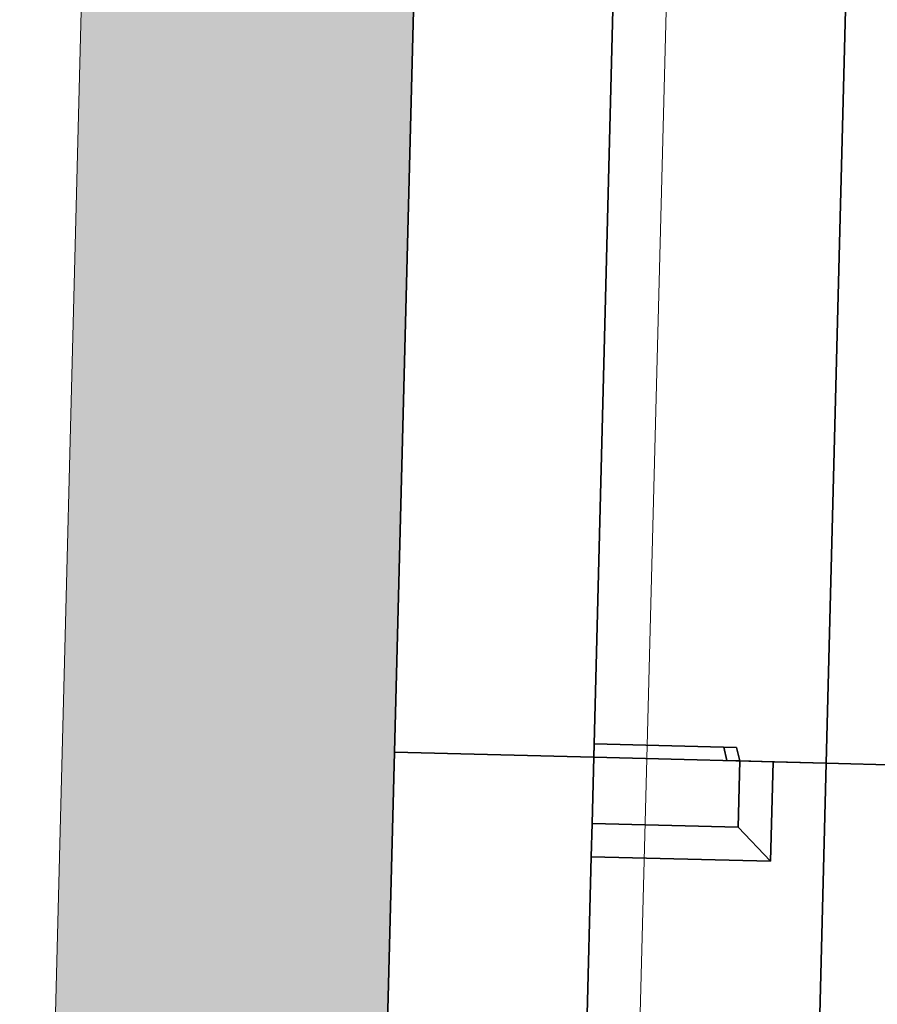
# Model space of a CAD drawing. Header units: metres. Extents: x 232680 to 233262, y 554200 to 554550.
# Tile 139 of 254: x 232760.03 to 232760.676, y 554474.473 to 554475.214. Entities that reach past the tile are written whole.
import ezdxf

# ---------------------------------------------------------------- set-up
doc = ezdxf.new("R2010")
doc.units = ezdxf.units.M
doc.linetypes.add('NLCS-HIDDEN', pattern=[4, 2, -2])
for name, color, linetype, lineweight in [('ACO constructie 035', 7, 'Continuous', 35), ('ACO verborgen', 251, 'NLCS-HIDDEN', 13), ('N-WE-VH-VERHARDING_FUNDERING_GRANULAAT_MENG-AD', 252, 'Continuous', 18)]:
    doc.layers.add(name, color=color, linetype=linetype, lineweight=lineweight)

# ---------------------------------------------------------------- blocks, each defined once
blk = doc.blocks.new('KT 500-640 (doorsnede)')
at = {"layer": 'ACO constructie 035'}
for p, q in [((0, -0.08661), (0, -0.465)), ((1, -0.08661), (1, -0.465)), ((0, -0.64), (0, -0.465)), ((1, -0.465), (0, -0.465)), ((1, -0.465), (0, -0.465)), ((1, -0.505), (1, -0.465)), ((0.95, -0.53), (0.925, -0.505)), ((0.925, -0.505), (1, -0.505)), ((0.925, -0.505), (0.925, -0.64)), ((1, -0.505), (1, -0.53)), ((0.95, -0.53), (0.95, -0.64)), ((1, -0.53), (0.95, -0.53)), ((1.01, -0.53268), (1, -0.53)), ((1, -0.53), (1, -0.53966)), ((1.01, -0.53268), (1.01, -0.64)), ((1, -0.53966), (1.01, -0.54234)), ((0, -0.64), (0.925, -0.64)), ((0.95, -0.64), (0.925, -0.64)), ((1.01, -0.64), (0.95, -0.64))]:
    blk.add_line(p, q, dxfattribs=at)
at = {"layer": 'ACO constructie 035', "flags": 128}
for points in [[(0, -0.64), (0, -0.79), (1, -0.79)], [(1, -0.64), (1, -0.79)]]:
    blk.add_lwpolyline(points, dxfattribs=at)
at = {"layer": 'ACO verborgen'}
for p, q in [((1, -0.53966), (1, -0.64)), ((0, -0.6), (1, -0.6))]:
    blk.add_line(p, q, dxfattribs=at)

msp = doc.modelspace()

# ---------------------------------------------------------------- hatches: boundary and pattern name
at = {"layer": 'N-WE-VH-VERHARDING_FUNDERING_GRANULAAT_MENG-AD'}
h = msp.add_hatch(dxfattribs=at)
h.set_pattern_fill('AVH-FUNDERING_GRANULAAT_MENG_01', color=256, pattern_type=2)
h.set_pattern_definition([(50, (232760.34007, 554479.6389), (0.35863, -0.031376), [0.0375, -0.4125]), (355, (232760.34007, 554479.6389), (-0.069376, 0.376096), [0.03, -0.33]), (100.4514, (232760.36995, 554479.6363), (0.289255, 0.34472), [0.03187, -0.350571]), (46.184, (232760.34007, 554479.7389), (0.53362, -0.08276), [0.05625, -0.61875]), (96.636, (232760.38453, 554479.732), (0.46733, 0.48706), [0.047805, -0.525857]), (351.184, (232760.34007, 554479.7389), (0.46733, 0.48706), [0.045, -0.495]), (21, (232760.39007, 554479.7139), (0.298454, -0.20131), [0.0375, -0.4125]), (326, (232760.39007, 554479.7139), (0.121658, 0.362575), [0.03, -0.33]), (71.4514, (232760.41494, 554479.69714), (0.420111, 0.161265), [0.03187, -0.350571]), (37.5, (232760.34007, 554479.63891), (0.00608, 0.166447), [0, -0.326, 0, -0.335, 0, -0.33125]), (7.5, (232760.34007, 554479.63891), (0.1315348, 0.197206), [0, -0.191, 0, -0.3185, 0, -0.12625]), (327.5, (232760.22857, 554479.63891), (0.2669112, -0.0112774), [0, -0.125, 0, -0.39, 0, -0.5175]), (317.5, (232760.17857, 554479.63891), (0.291593, 0.0500525), [0, -0.1625, 0, -0.259, 0, -0.3675])])
h.paths.add_polyline_path([(232760.39666, 554472.41016), (232760.15436, 554472.41705), (232760.18005, 554473.41591), (232760.03009, 554473.41977), (232760.17148, 554478.91795), (232760.32143, 554478.9141), (232760.34007, 554479.63891), (232760.32143, 554480.36373), (232760.17148, 554480.35988), (232760.03009, 554485.85806), (232760.16644, 554485.86156), (232760.14198, 554486.81301), (232760.39194, 554486.81768), (232760.39836, 554486.56811), (232760.42279, 554485.61807), (232760.28644, 554485.61457), (232760.41497, 554480.61622), (232760.56492, 554480.62008), (232760.59015, 554479.63891), (232760.56492, 554478.65775), (232760.41497, 554478.66161), (232760.28644, 554473.66326), (232760.43639, 554473.6594), (232760.40308, 554472.65993)])

# ---------------------------------------------------------------- linework, layer by layer
at = {"layer": 'N-WE-VH-VERHARDING_FUNDERING_GRANULAAT_MENG-AD', "flags": 128}
msp.add_lwpolyline([(232760.39666, 554472.41016), (232760.15436, 554472.41705), (232760.18005, 554473.41591), (232760.03009, 554473.41977), (232760.17148, 554478.91795), (232760.32143, 554478.9141), (232760.34007, 554479.63891), (232760.32143, 554480.36373), (232760.17148, 554480.35988), (232760.03009, 554485.85806), (232760.16644, 554485.86156), (232760.14198, 554486.81301), (232760.39194, 554486.81768), (232760.39836, 554486.56811), (232760.42279, 554485.61807), (232760.28644, 554485.61457), (232760.41497, 554480.61622), (232760.56492, 554480.62008), (232760.59015, 554479.63891), (232760.56492, 554478.65775), (232760.41497, 554478.66161), (232760.28644, 554473.66326), (232760.43639, 554473.6594), (232760.40308, 554472.65993)], close=True, dxfattribs=at)

# ---------------------------------------------------------------- block references
at = {"xscale": -1, "rotation": 268.5270045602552}
for p in [(232761.10188, 554474.64262), (232761.07618, 554473.64295)]:
    msp.add_blockref('KT 500-640 (doorsnede)', p, dxfattribs=at)

doc.saveas('drawing.dxf')
